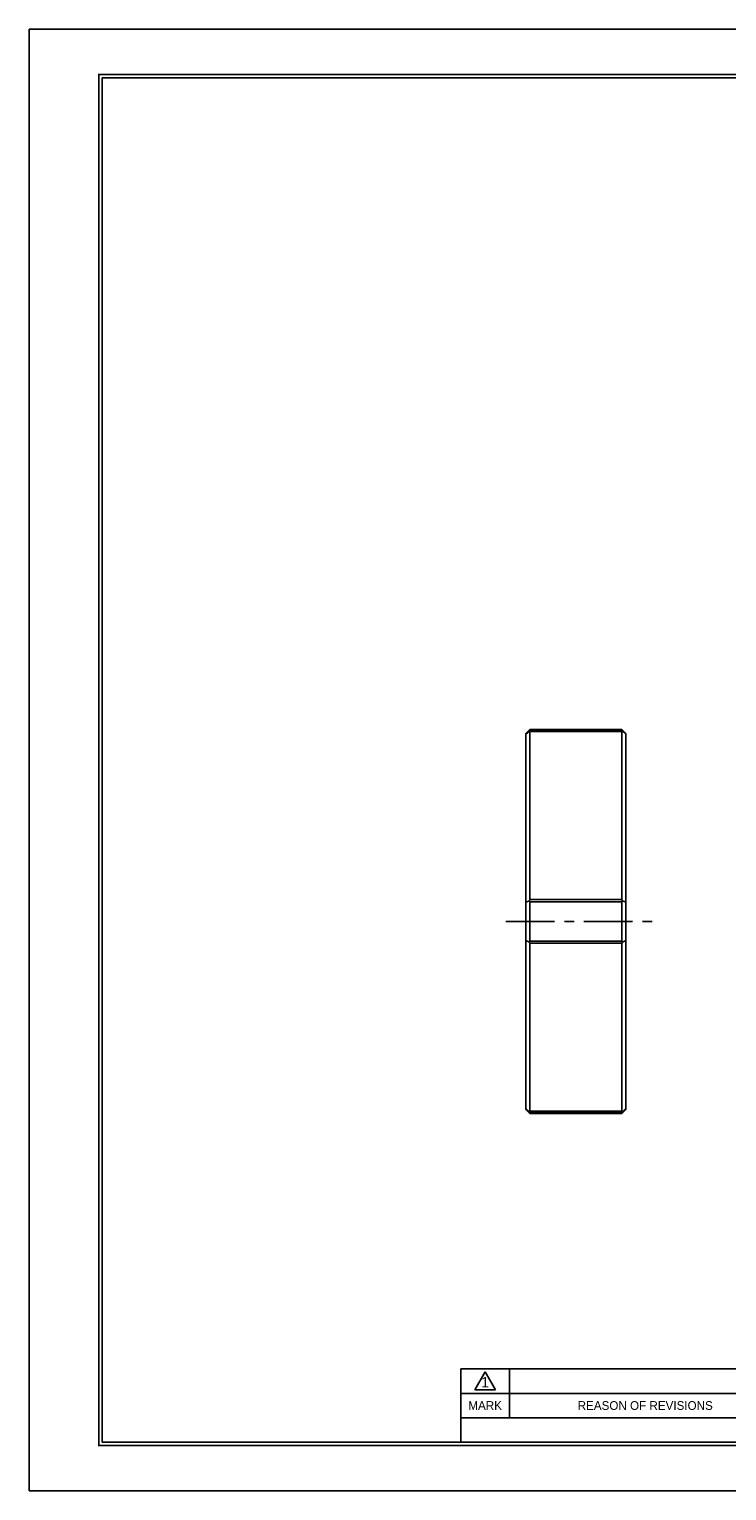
# Model space of a CAD drawing. Header units: millimetres. Extents: x 0 to 269, y 0 to 190.
# Tile 1 of 3: x 0 to 91, y 0 to 190. Entities that reach past the tile are written whole.
import ezdxf
from ezdxf.enums import TextEntityAlignment as Align

# ---------------------------------------------------------------- set-up
doc = ezdxf.new("R2010")
doc.units = ezdxf.units.MM
doc.linetypes.add('CENTER', pattern=[50.8, 31.75, -6.35, 6.35, -6.35])
for name, color, linetype in [('center', 1, 'CENTER'), ('L1', 7, 'CONTINUOUS'), ('OUTLINE', 7, 'CONTINUOUS')]:
    doc.layers.add(name, color=color, linetype=linetype)

# ---------------------------------------------------------------- blocks, each defined once
blk = doc.blocks.new('표제란')
at = {"layer": 'L1', "color": 0}
for p, q in [((297, 210), (0, 210)), ((0, 210), (0, 0)), ((0, 0), (297, 0))]:
    blk.add_line(p, q, dxfattribs=at)
at = {"layer": 'L1'}
for p, q in [((160, 17.5), (62, 17.5)), ((62, 17.5), (62, 7)), ((64, 14.51), (65.5, 17.1)), ((65.5, 17.1), (67, 14.51)), ((69, 17.5), (69, 10.5)), ((147, 14), (62, 14)), ((64, 14.51), (67, 14.51)), ((147, 10.5), (62, 10.5))]:
    blk.add_line(p, q, dxfattribs=at)
at = {"layer": 'L1', "const_width": 0.25}
blk.add_lwpolyline([(290.5, 6.5), (290.5, 203.5), (10, 203.5), (10, 6.5)], close=True, dxfattribs=at)
at = {"layer": 'L1'}
blk.add_lwpolyline([(290, 7), (290, 203), (10.5, 203), (10.5, 7)], close=True, dxfattribs=at)
for s, height, p in [('1', 1.5, (65.5, 15.61)), ('MARK', 1.25, (65.5, 12.25)), ('REASON OF REVISIONS', 1.25, (88.5, 12.25))]:
    blk.add_text(s, height=height, dxfattribs=at).set_placement(p, align=Align.MIDDLE_CENTER)
for tag, p in [('필렛', (179.25, 10.9)), ('모따기', (179.25, 8.3))]:
    blk.add_attdef(tag, text='', height=1.15, dxfattribs=at).set_placement(p, align=Align.MIDDLE_LEFT)
at = {"layer": 'OUTLINE', "ltscale": 0.5}
for tag, p, height in [('TITLE', (237.17, 24.41), 2.5), ('도번', (251.18, 15.64), 2.5), ('SCALE', (253.78, 9.55), 1.2), ('DATE', (277.02, 9.51), 1.2)]:
    blk.add_attdef(tag, p, '', height=height, dxfattribs=at)

msp = doc.modelspace()

# ---------------------------------------------------------------- linework, layer by layer
at = {"layer": 'center', "ltscale": 0.2}
msp.add_line((62.0785, 74.1591), (81.3762, 74.1591), dxfattribs=at)
at = {"layer": 'OUTLINE'}
for p, q in [((65.1993, 99.1591), (64.6993, 98.659)), ((77.1992, 99.1591), (65.1993, 99.1591)), ((65.1993, 99.0288), (65.1993, 99.1591)), ((65.1993, 99.0288), (77.1992, 99.0288)), ((77.6993, 98.659), (77.1992, 99.1591)), ((77.1992, 99.0288), (77.1992, 99.1591)), ((64.6993, 98.5313), (65.1434, 98.9565)), ((64.6993, 98.5313), (64.6993, 98.659)), ((64.6993, 76.6568), (64.6993, 98.5313)), ((65.1434, 98.9565), (65.1993, 98.885)), ((65.1993, 77.0103), (65.1993, 98.885)), ((65.1993, 98.885), (77.1993, 98.885)), ((77.1993, 98.885), (77.2551, 98.9565)), ((77.1993, 98.885), (77.1993, 77.0103)), ((77.2551, 98.9565), (77.6993, 98.5313)), ((77.6993, 98.5313), (77.6993, 98.659)), ((77.6993, 76.6568), (77.6993, 98.5313)), ((64.6993, 76.6568), (65.1434, 76.8598)), ((64.6993, 71.6613), (64.6993, 76.6568)), ((65.1993, 77.0103), (65.1434, 76.8598)), ((77.1993, 77.0103), (65.1993, 77.0103)), ((77.1992, 76.7077), (65.1993, 76.7077)), ((77.2551, 76.8598), (77.1993, 77.0103)), ((77.2551, 76.8598), (77.6993, 76.6568)), ((77.6993, 71.6613), (77.6993, 76.6568)), ((64.6993, 71.6613), (65.1434, 71.4583)), ((64.6993, 49.7868), (64.6993, 71.6613)), ((65.1434, 71.4583), (65.1993, 71.3078)), ((65.1993, 71.6104), (77.1992, 71.6104)), ((65.1993, 71.3078), (77.1993, 71.3078)), ((65.1993, 49.4332), (65.1993, 71.3078)), ((77.1993, 71.3078), (77.2551, 71.4583)), ((77.1993, 71.3078), (77.1993, 49.4332)), ((77.2551, 71.4583), (77.6993, 71.6613)), ((77.6993, 49.7868), (77.6993, 71.6613)), ((64.6993, 49.7868), (65.1434, 49.3616)), ((64.6993, 49.6591), (64.6993, 49.7868)), ((64.6993, 49.6591), (65.1993, 49.1591)), ((77.1992, 49.1591), (77.6993, 49.6591)), ((77.2551, 49.3616), (77.6993, 49.7868)), ((77.6993, 49.6591), (77.6993, 49.7868)), ((65.1993, 49.4332), (65.1434, 49.3616)), ((77.1993, 49.4332), (65.1993, 49.4332)), ((77.1992, 49.2893), (65.1993, 49.2893)), ((65.1993, 49.1591), (65.1993, 49.2893)), ((65.1993, 49.1591), (77.1992, 49.1591)), ((77.2551, 49.3616), (77.1993, 49.4332))]:
    msp.add_line(p, q, dxfattribs=at)
at = {"layer": 'OUTLINE', "flags": 128}
for points in [[(65.1993, 71.6104), (65.1993, 72.2461), (65.1993, 72.8831), (65.1993, 73.5209), (65.1993, 74.1591), (65.1993, 74.7973), (65.1993, 75.4351), (65.1993, 76.072), (65.1993, 76.7077)], [(77.1992, 71.6104), (77.1992, 72.2461), (77.1992, 72.8831), (77.1992, 73.5209), (77.1992, 74.1591), (77.1992, 74.7973), (77.1992, 75.4351), (77.1992, 76.072), (77.1992, 76.7077)], [(77.1992, 49.1591), (77.1992, 49.1672), (77.1992, 49.1916), (77.1992, 49.2324), (77.1992, 49.2893)]]:
    msp.add_lwpolyline(points, dxfattribs=at)
at = {"layer": 'OUTLINE'}
for points in [[(65.1993, 99.0288), (65.1805, 99.0047), (65.1619, 98.9806), (65.1434, 98.9565)], [(77.2551, 98.9565), (77.2366, 98.9806), (77.218, 99.0047), (77.1992, 99.0288)], [(65.1434, 76.8598), (65.1619, 76.8091), (65.1805, 76.7584), (65.1993, 76.7078)], [(77.1992, 76.7078), (77.218, 76.7584), (77.2366, 76.8091), (77.2551, 76.8598)], [(65.1993, 71.6104), (65.1805, 71.5597), (65.1619, 71.509), (65.1434, 71.4583)], [(77.2551, 71.4583), (77.2366, 71.509), (77.218, 71.5597), (77.1992, 71.6104)], [(65.1434, 49.3616), (65.1619, 49.3375), (65.1805, 49.3134), (65.1993, 49.2893)], [(77.1992, 49.2893), (77.218, 49.3134), (77.2366, 49.3375), (77.2551, 49.3616)]]:
    msp.add_open_spline(points, degree=3, dxfattribs=at)

# ---------------------------------------------------------------- block references
at = {"layer": 'OUTLINE', "xscale": 0.9065447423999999, "yscale": 0.9065447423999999, "zscale": 0.9065447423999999}
msp.add_blockref('표제란', (0, 0), dxfattribs=at)

doc.saveas('drawing.dxf')
